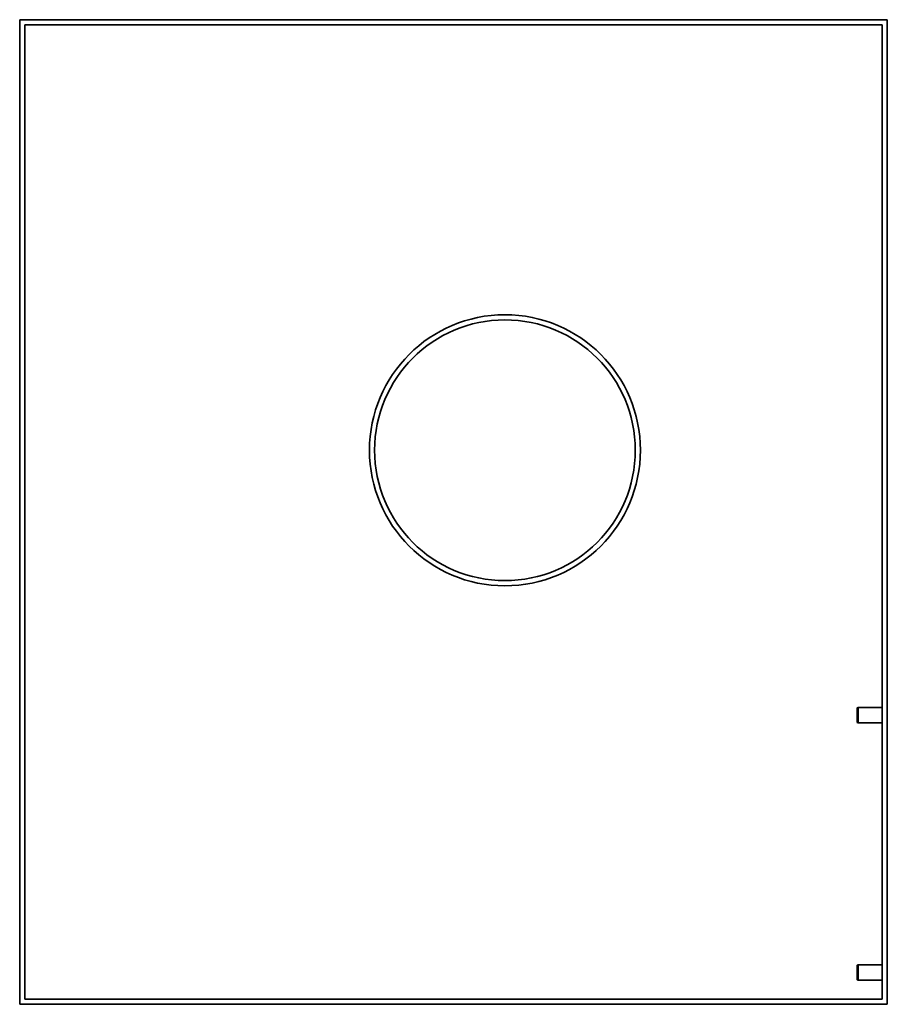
# Model space of a CAD drawing. Header units: millimetres. Extents: x 377 to 883, y 159 to 732.
import ezdxf

# ---------------------------------------------------------------- set-up
doc = ezdxf.new("R2010")
doc.units = ezdxf.units.MM
doc.header["$LTSCALE"] = 3
doc.layers.add('Krawędzie widoczne(ISO)', color=7, linetype='Continuous', lineweight=35, true_color=0x262659)

msp = doc.modelspace()

# ---------------------------------------------------------------- linework, layer by layer
at = {"layer": 'Krawędzie widoczne(ISO)'}
for p, q in [((883, 732.5), (377, 732.5)), ((377, 732.5), (377, 158.5)), ((880, 729.5), (380, 729.5)), ((380, 729.5), (380, 161.5)), ((880, 161.5), (880, 729.5)), ((883, 158.5), (883, 732.5)), ((865.5, 331.27), (866, 331.45)), ((865.5, 331.27), (865.5, 322.73)), ((866, 331.45), (866, 322.55)), ((880, 331.45), (866, 331.45)), ((865.5, 322.73), (866, 322.55)), ((880, 322.55), (866, 322.55)), ((865.5, 181.27), (866, 181.45)), ((865.5, 181.27), (865.5, 172.73)), ((866, 181.45), (866, 172.55)), ((880, 181.45), (866, 181.45)), ((865.5, 172.73), (866, 172.55)), ((880, 172.55), (866, 172.55)), ((380, 161.5), (880, 161.5)), ((377, 158.5), (883, 158.5))]:
    msp.add_line(p, q, dxfattribs=at)
for radius in [79, 76]:
    msp.add_circle((660, 481.5), radius, dxfattribs=at)

doc.saveas('drawing.dxf')
